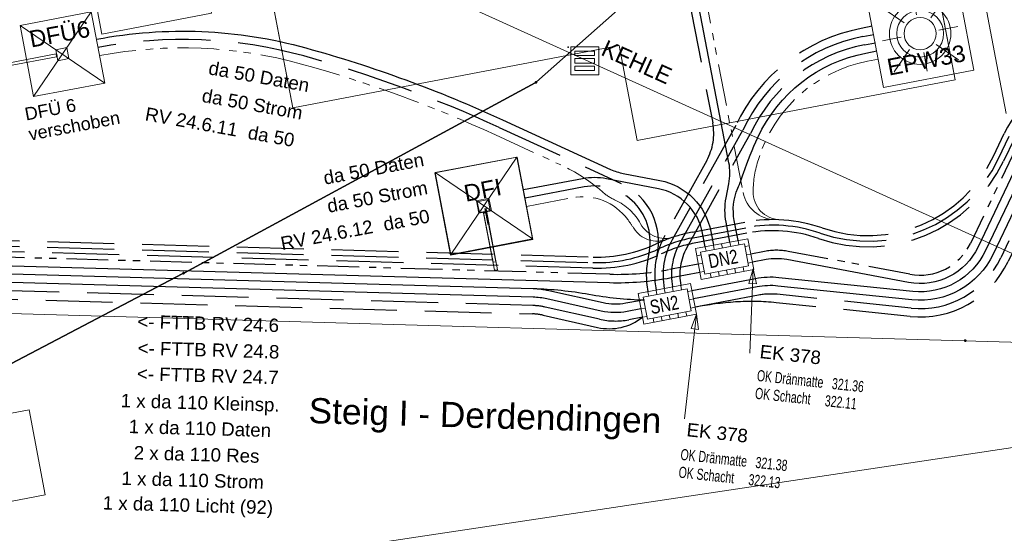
# Model space of a CAD drawing. Extents: x 3503739 to 3504470, y 5375172 to 5375561.
# Tile 95 of 142: x 3504142.92 to 3504160.58, y 5375410.26 to 5375419.48. Entities that reach past the tile are written whole.
import ezdxf

# ---------------------------------------------------------------- set-up
doc = ezdxf.new("R2010")
doc.units = 0
doc.header["$MEASUREMENT"] = 0
for name, pattern in [('2', [3.4, 1.2, -0.5, 1.2, -0.5]), ('237', [1.5, 0.75, -0.18, 0.13, -0.13, 0.13, -0.18]), ('33', [12, 4, -8])]:
    doc.linetypes.add(name, pattern=pattern)
for name, color, linetype in [('$_LISY_$_TMP', 7, 'Continuous'), ('68_BL_STREINLAUF', 7, 'Continuous'), ('_4WP_ALLGEMEIN', 7, 'Continuous'), ('_4WP_KANCADT__', 7, 'Continuous'), ('_4WP_LICHT-KSR', 7, 'Continuous'), ('_4WP_LICHT-LAMPE', 7, 'Continuous'), ('_4WP_STADT-DFI', 7, 'Continuous'), ('_4WP_STADT_DATEN', 7, 'Continuous'), ('_4WP_STADT_FTT1', 7, 'Continuous'), ('_4WP_STADT_KLEIN', 7, 'Continuous'), ('_4WP_STADT_RESER', 7, 'Continuous'), ('_4WP_STADT_SCHAD', 7, 'Continuous'), ('_4WP_STADT_SCHAS', 7, 'Continuous'), ('_4WP_STADT_STROM', 7, 'Continuous'), ('_4WP_STEIGBEZEIC', 7, 'Continuous'), ('K_FLURSTUECKE', 7, 'Continuous'), ('K_GRENZEN-UNABGE', 7, 'Continuous'), ('KMB_AUFBETON', 7, 'Continuous'), ('PUNKTHOEHENATTDEF', 7, 'Continuous'), ('PUNKTNUMMERNATTDEF', 7, 'Continuous'), ('PUNKTSPEZIFIKATION', 7, 'Continuous'), ('X_BE_DFI', 7, 'Continuous')]:
    doc.layers.add(name, color=color, linetype=linetype)
doc.styles.add('178', font='ARIAL.TTF', dxfattribs={"height": 0.24})
doc.styles.add('218', font='TXT', dxfattribs={"height": 0.3})
doc.styles.add('219', font='ARIAL.TTF', dxfattribs={"height": 0.24})
doc.styles.add('29', font='ARIAL.TTF', dxfattribs={"height": 0.43})
doc.styles.add('32', font='TXT', dxfattribs={"width": 0.8, "height": 0.25})
doc.styles.add('404', font='ARIAL.TTF', dxfattribs={"height": 0.23})
doc.styles.add('431', font='ARIAL.TTF', dxfattribs={"height": 0.3})
doc.styles.add('434', font='ARIAL.TTF', dxfattribs={"height": 0.24})
doc.styles.add('436', font='ARIAL.TTF', dxfattribs={"height": 0.24})
doc.styles.add('437', font='ARIAL.TTF', dxfattribs={"height": 0.24})
doc.styles.add('522', font='ARIAL.TTF', dxfattribs={"height": 0.452686})
doc.styles.add('539', font='ARIAL.TTF', dxfattribs={"height": 0.3})
doc.styles.add('55', font='ARIAL.TTF', dxfattribs={"height": 0.24})
doc.styles.add('82', font='TXT', dxfattribs={"width": 0.7, "height": 0.2})

# ---------------------------------------------------------------- blocks, each defined once
blk = doc.blocks.new('LEITSYSTEM_BRA5')
at = {"color": 251, "linetype": 'Continuous', "lineweight": 9}
for points in [[(-0.75, 0.75), (0.75, 0.75), (0.75, -0.75), (-0.75, -0.75), (-0.75, 0.75)], [(-1.02, 0.025), (-0.11, 0.025), (-0.11, -0.025), (-1.02, -0.025), (-1.02, 0.025)], [(-0.11, 0.02), (-0.1, 0.02), (-0.1, -0.02), (-0.11, -0.02), (-0.11, 0.02)], [(-0.1, 0.1), (0.1, 0.1), (0.1, -0.1), (-0.1, -0.1), (-0.1, 0.1)]]:
    blk.add_lwpolyline(points, dxfattribs=at)
blk = doc.blocks.new('WP_LP_1000')
at = {"color": 7, "linetype": 'Continuous', "lineweight": 20}
for p, q in [((0.824994, 0.824994), (-0.824994, 0.824994)), ((-0.824994, 0.824994), (-0.824994, -0.824994)), ((0.824994, 0.824994), (0.824994, -0.824994)), ((0.824994, -0.824994), (-0.824994, -0.824994))]:
    blk.add_line(p, q, dxfattribs=at)
at = {"color": 1, "linetype": 'Continuous', "lineweight": 9}
for p, q in [((-0.587805, 0.587816), (-0.243474, 0.243485)), ((0, 0.344332), (0, 0.688664)), ((0, 0.688664), (0, 0.344332)), ((0.243474, 0.243485), (0.587805, 0.587816)), ((0.243474, 0.243485), (0.587805, 0.587816)), ((-0.344332, 0), (-0.688664, 0)), ((-0.344332, 0), (-0.688664, 0)), ((0.344332, 0), (0.688664, 0)), ((-0.243474, -0.243474), (-0.587805, -0.587805)), ((-0.243474, -0.243474), (-0.587805, -0.587805)), ((0, -0.344332), (0, -0.688664)), ((0, -0.344332), (0, -0.688664)), ((0.243474, -0.243474), (0.587805, -0.587805)), ((0.243474, -0.243474), (0.587805, -0.587805))]:
    blk.add_line(p, q, dxfattribs=at)
at = {"color": 7, "linetype": 'Continuous', "lineweight": 20}
for radius in [0.551356, 0.420182, 0.289007]:
    blk.add_circle((0, 0), radius, dxfattribs=at)
at = {"color": 1, "linetype": 'Continuous', "style": '29'}
blk.add_text('W K', height=0.43, dxfattribs=at).set_placement((-0.364634, 0.607339))
blk = doc.blocks.new('PUNKT')
blk.add_point((0, 0))
at = {"layer": 'PUNKTHOEHENATTDEF', "linetype": 'Continuous', "flags": 1}
blk.add_attdef('PUNKTHOEHE', (1, -0.5), '', height=0.8, dxfattribs=at)
at = {"layer": 'PUNKTNUMMERNATTDEF', "linetype": 'Continuous', "flags": 1}
blk.add_attdef('PUNKTNUMMER', (1, 0.5), '', height=0.8, dxfattribs=at)
at = {"layer": 'PUNKTSPEZIFIKATION', "linetype": 'Continuous', "flags": 1}
blk.add_attdef('PUNKTSPEZIFIKATION', (1, -1.5), '', height=0.8, dxfattribs=at)
blk = doc.blocks.new('809')
at = {"color": 7, "linetype": 'Continuous', "lineweight": 9}
for points in [[(0, 0), (0.5, 0), (0.5, -0.5), (0, -0.5), (0, 0)], [(0.075005, -0.075005), (0.425003, -0.075005), (0.425003, -0.154999), (0.075005, -0.154999), (0.075005, -0.075005)], [(0.075005, -0.290001), (0.075005, -0.209999), (0.425003, -0.209999), (0.425003, -0.290001), (0.075005, -0.290001)], [(0.075005, -0.425003), (0.425003, -0.425003), (0.425003, -0.345001), (0.075005, -0.345001), (0.075005, -0.425003)]]:
    blk.add_lwpolyline(points, dxfattribs=at)
blk = doc.blocks.new('DFI-ANZEIGER')
at = {"color": 7, "linetype": 'Continuous', "lineweight": 20}
for p, q in [((-0.760014, 0.517086), (0.517087, 0.760013)), ((0.517087, 0.760013), (0.760014, -0.517087)), ((-0.517087, -0.760014), (-0.760014, 0.517086)), ((0.760014, -0.517087), (-0.517087, -0.760014))]:
    blk.add_line(p, q, dxfattribs=at)
at = {"color": 250, "linetype": 'Continuous', "lineweight": 9}
for p, q in [((-0.517087, -0.760014), (0.517087, 0.760013)), ((0.760014, -0.517087), (-0.760014, 0.517086))]:
    blk.add_line(p, q, dxfattribs=at)
at = {"color": 251, "linetype": 'Continuous', "lineweight": 9}
for points in [[(-0.079552, -0.116926), (-0.116925, 0.079551), (-0.116925, 0.079551), (0.079552, 0.116925), (0.079552, 0.116925), (0.116925, -0.079552), (0.116925, -0.079552), (-0.079552, -0.116926)], [(-0.079552, -0.116926), (-0.116925, 0.079551), (0.079552, 0.116925), (0.116925, -0.079552), (-0.079552, -0.116926)], [(0.166045, -1.006705), (-0.004004, -0.112735), (0.045115, -0.103391), (0.215164, -0.997362), (0.166045, -1.006705)], [(0.000908, -0.1118), (-0.000961, -0.101976), (-0.000961, -0.101976), (0.038334, -0.094502), (0.038334, -0.094502), (0.040203, -0.104326), (0.040203, -0.104326), (0.000908, -0.1118)], [(0.000908, -0.1118), (-0.000961, -0.101976), (0.038334, -0.094502), (0.040203, -0.104326), (0.000908, -0.1118)]]:
    blk.add_lwpolyline(points, dxfattribs=at)
at = {"color": 254, "linetype": 'Continuous', "lineweight": 9}
blk.add_lwpolyline([(0.166045, -1.006705), (-0.004004, -0.112735), (-0.004004, -0.112735), (0.045115, -0.103391), (0.045115, -0.103391), (0.215164, -0.997362), (0.215164, -0.997362), (0.166045, -1.006705)], dxfattribs=at)
blk = doc.blocks.new('ALG_00093')
at = {"color": 1, "linetype": 'Continuous', "lineweight": 9}
blk.add_lwpolyline([(0, 0), (0.3773, 0.09625), (0.3773, -0.09625), (0, 0)], dxfattribs=at)
blk = doc.blocks.new('10-UNVERMARKT')
at = {"color": 255, "linetype": '33', "lineweight": 9}
blk.add_circle((0, 0), 0.0789, dxfattribs=at)
at = {"color": 252, "linetype": 'Continuous', "lineweight": 20}
blk.add_circle((0, 0), 0.0325, dxfattribs=at)

msp = doc.modelspace()

# ---------------------------------------------------------------- linework, layer by layer
at = {"layer": '_4WP_KANCADT__', "color": 7, "linetype": 'Continuous', "lineweight": 13}
for points in [[(3504144.106, 5375420.744), (3504146.071, 5375421.117), (3504146.36, 5375419.59), (3504144.395, 5375419.217), (3504144.106, 5375420.744)], [(3504141.123, 5375412.105), (3504143.088, 5375412.478), (3504143.377, 5375410.951), (3504141.412, 5375410.578), (3504141.123, 5375412.105)]]:
    msp.add_lwpolyline(points, dxfattribs=at)
at = {"layer": '_4WP_KANCADT__', "color": 1, "linetype": 'Continuous', "lineweight": 20}
for points in [[(3504144.106, 5375420.744), (3504146.071, 5375421.117), (3504146.36, 5375419.59), (3504144.395, 5375419.217), (3504144.106, 5375420.744)], [(3504141.123, 5375412.105), (3504143.088, 5375412.478), (3504143.377, 5375410.951), (3504141.412, 5375410.578), (3504141.123, 5375412.105)]]:
    msp.add_lwpolyline(points, dxfattribs=at)
at = {"layer": '_4WP_LICHT-KSR', "color": 190, "linetype": '2', "lineweight": 30}
for points in [[(3504158.212, 5375419.357), (3504158.016, 5375419.319, 0.238724), (3504155.766, 5375417.58), (3504154.624, 5375415.529, 0.175586), (3504154.483, 5375414.654)], [(3504154.63, 5375414.682, -0.175586), (3504154.755, 5375415.456), (3504155.892, 5375417.497, -0.240527), (3504158.044, 5375419.172), (3504158.241, 5375419.21)], [(3504171.652, 5375416.915), (3504171.456, 5375416.876, -0.068371), (3504171.103, 5375416.854), (3504168.084, 5375417.084, -0.006336), (3504167.604, 5375417.126, -0.04325), (3504164.008, 5375417.799, 0.115444), (3504163.501, 5375417.82), (3504162.327, 5375417.595, 0.238629), (3504161.53, 5375416.98), (3504160.652, 5375415.14, -0.317129), (3504158.893, 5375414.153), (3504156.491, 5375414.4, 0.04283), (3504155.761, 5375414.413, 0.029717), (3504155.035, 5375414.319)], [(3504136.902, 5375414.317), (3504136.852, 5375414.577, -0.644344), (3504138.347, 5375415.63), (3504138.941, 5375415.282, 0.126318), (3504141.689, 5375414.493), (3504152.121, 5375414.199, -0.048182), (3504152.311, 5375414.175), (3504153.287, 5375413.956, 0.226538), (3504154.092, 5375414.141)]]:
    msp.add_lwpolyline(points, format="xyb", dxfattribs=at)
at = {"layer": '_4WP_STADT_DATEN', "color": 7, "linetype": 'Continuous', "lineweight": 30}
for points in [[(3504155.659, 5375415.486), (3504155.591, 5375415.844, -0.095228), (3504155.592, 5375416.278), (3504155.641, 5375416.531, 0.095868), (3504155.642, 5375416.911), (3504154.742, 5375421.592, 0.262187), (3504154.012, 5375422.453), (3504152.068, 5375423.175)], [(3504144.299, 5375419.126, -0.114626), (3504148.055, 5375418.969, -0.040161), (3504151.582, 5375417.68), (3504153.52, 5375416.79, 0.060171), (3504153.748, 5375416.717), (3504154.405, 5375416.591, -0.307479), (3504155.317, 5375415.676), (3504155.364, 5375415.43)], [(3504155.806, 5375415.514), (3504155.738, 5375415.872, -0.148761), (3504155.801, 5375416.451, 0.019335), (3504155.905, 5375416.725, -0.027331), (3504156.161, 5375417.365), (3504156.161, 5375417.365, -0.241084), (3504158.101, 5375418.877), (3504158.297, 5375418.915)], [(3504172.672, 5375417.731, 0.000269), (3504171.722, 5375417.541, -0.06493), (3504170.764, 5375417.475, -0.009373), (3504167.663, 5375417.723, -0.04325), (3504164.169, 5375418.377, 0.115485), (3504163.388, 5375418.409), (3504162.214, 5375418.185, 0.238629), (3504160.988, 5375417.239), (3504160.111, 5375415.399, -0.339993), (3504158.861, 5375414.763), (3504156.679, 5375415.172, 0.093415), (3504156.309, 5375415.172), (3504156.063, 5375415.125)], [(3504134.272, 5375417.287, -0.181497), (3504137.734, 5375416.686), (3504139.244, 5375415.8, 0.126322), (3504141.706, 5375415.093), (3504153.501, 5375414.76, 0.053946), (3504154.605, 5375414.849), (3504155.12, 5375414.946)], [(3504154.036, 5375414.435), (3504153.79, 5375414.389, -0.102395), (3504153.385, 5375414.395), (3504152.41, 5375414.614, 0.048182), (3504152.133, 5375414.649, 1), (3504152.133, 5375414.649), (3504152.133, 5375414.649), (3504141.702, 5375414.943, -0.126322), (3504139.169, 5375415.67), (3504138, 5375416.356, 0.181542), (3504134.329, 5375416.992), (3504133.188, 5375416.776)], [(3504155.217, 5375415.402), (3504155.17, 5375415.648, 0.307479), (3504154.376, 5375416.443), (3504153.447, 5375416.622, 0.094723), (3504153.015, 5375416.623), (3504151.958, 5375416.422)]]:
    msp.add_lwpolyline(points, format="xyb", dxfattribs=at)
at = {"layer": '_4WP_STADT_FTT1', "color": 1, "linetype": '2', "lineweight": 30}
for points in [[(3504154.533, 5375415.537, -0.043428), (3504154.984, 5375415.663), (3504155.927, 5375415.842, -0.130964), (3504157.314, 5375415.741, 0.381904), (3504160.389, 5375417.027), (3504160.582, 5375417.432, -0.238629), (3504162.13, 5375418.627), (3504163.304, 5375418.851, -0.115517), (3504164.29, 5375418.81, 0.043248), (3504167.707, 5375418.171, 0.008614), (3504170.542, 5375417.94, 0.134388), (3504171.834, 5375418.206, -0.068364), (3504172.529, 5375418.447), (3504173.132, 5375418.567, -0.224175), (3504175.204, 5375418.052, 0.147643), (3504176.539, 5375417.5), (3504179.756, 5375417.182, 0.131652), (3504181.032, 5375417.393), (3504183.964, 5375418.719, 0.344875), (3504185.391, 5375421.451), (3504183.872, 5375429.672)], [(3504132.02, 5375417.346, -0.119934), (3504133.183, 5375417.874), (3504134.126, 5375418.053, -0.129681), (3504136.136, 5375417.911, -0.050629), (3504137.962, 5375417.074), (3504139.472, 5375416.188, 0.126318), (3504141.719, 5375415.543), (3504153.207, 5375415.219, 0.117288), (3504154.34, 5375415.455, -0.019462), (3504154.533, 5375415.537)], [(3504120.859, 5375413), (3504125.089, 5375413.805, 0.124247), (3504129.571, 5375415.889, -0.089269), (3504131.371, 5375416.883, 0.084808), (3504132.082, 5375417.268, -0.119934), (3504133.202, 5375417.776), (3504134.145, 5375417.955, -0.129681), (3504136.104, 5375417.816, -0.050281), (3504137.899, 5375416.995), (3504139.422, 5375416.102, 0.126318), (3504141.716, 5375415.443), (3504153.204, 5375415.119, 0.117146), (3504154.381, 5375415.364, -0.063144), (3504155.003, 5375415.565), (3504155.946, 5375415.744, -0.130833), (3504157.28, 5375415.647, 0.382117), (3504160.479, 5375416.984), (3504160.672, 5375417.389, -0.238675)], [(3504160.763, 5375417.346), (3504160.569, 5375416.941, -0.381904), (3504157.248, 5375415.552, 0.130963), (3504155.964, 5375415.646), (3504155.021, 5375415.467, 0.062943), (3504154.425, 5375415.274, -0.117288), (3504153.201, 5375415.019), (3504141.713, 5375415.343, -0.126318), (3504139.371, 5375416.015), (3504137.861, 5375416.902, 0.050627), (3504136.071, 5375417.722, 0.129681), (3504134.163, 5375417.856), (3504133.22, 5375417.678, 0.119934), (3504132.144, 5375417.189, -0.084808), (3504131.403, 5375416.788, 0.089269), (3504129.634, 5375415.812, -0.124247), (3504125.107, 5375413.707), (3504120.877, 5375412.901, -0.061661)]]:
    msp.add_lwpolyline(points, format="xyb", dxfattribs=at)
at = {"layer": '_4WP_STADT_FTT1', "color": 1, "linetype": '237', "lineweight": 20}
for points in [[(3504152.12, 5375423.315), (3504154.065, 5375422.594, -0.262187), (3504154.889, 5375421.621), (3504155.897, 5375416.375, 0.354857), (3504156.476, 5375415.889)], [(3504144.355, 5375418.831, -0.114626), (3504147.975, 5375418.68, -0.040161), (3504151.457, 5375417.408), (3504152.626, 5375416.871, -0.071652), (3504153.367, 5375416.392, 0.070813), (3504153.603, 5375416.239, -0.159956), (3504154.059, 5375415.813, 0.360126), (3504154.652, 5375415.578)], [(3504158.325, 5375418.768), (3504158.129, 5375418.73, 0.278217), (3504156.171, 5375416.971, 0.073392), (3504156.076, 5375416.395, 0.40593), (3504156.553, 5375415.887)], [(3504152.014, 5375416.128), (3504152.834, 5375416.283, -0.288647), (3504153.826, 5375415.893, -0.015668), (3504153.936, 5375415.734, 0.353769), (3504154.533, 5375415.537)]]:
    msp.add_lwpolyline(points, format="xyb", dxfattribs=at)
at = {"layer": '_4WP_STADT_KLEIN', "color": 3, "linetype": '237', "lineweight": 30}
for points in [[(3504172.642, 5375417.878, 0.000269), (3504171.693, 5375417.688, -0.06493), (3504170.773, 5375417.625, -0.009373), (3504167.678, 5375417.872, -0.04325), (3504164.209, 5375418.521, 0.115493), (3504163.36, 5375418.556), (3504162.186, 5375418.332, 0.238629), (3504160.853, 5375417.303), (3504159.975, 5375415.463, -0.339993), (3504158.889, 5375414.911), (3504156.707, 5375415.32, 0.093423), (3504156.281, 5375415.319), (3504156.035, 5375415.272)], [(3504155.092, 5375415.093), (3504154.577, 5375414.996, -0.053946), (3504153.505, 5375414.91), (3504141.711, 5375415.243, -0.126318), (3504139.32, 5375415.929), (3504137.81, 5375416.816, 0.181501), (3504134.244, 5375417.434)]]:
    msp.add_lwpolyline(points, format="xyb", dxfattribs=at)
at = {"layer": '_4WP_STADT_RESER', "color": 7, "linetype": 'Continuous', "lineweight": 30}
for points in [[(3504171.593, 5375417.209, -0.113061), (3504170.581, 5375417.238, 0.04443), (3504169.56, 5375417.407, -0.00577), (3504167.648, 5375417.574, -0.04325), (3504164.129, 5375418.232, 0.115476), (3504163.416, 5375418.262), (3504162.243, 5375418.037, 0.238629), (3504161.124, 5375417.174), (3504160.246, 5375415.334, -0.317129), (3504158.939, 5375414.601), (3504156.538, 5375414.848, 0.072637), (3504156.119, 5375414.83), (3504154.979, 5375414.614)], [(3504171.593, 5375417.209), (3504171.397, 5375417.17, -0.068371), (3504171.125, 5375417.154), (3504168.106, 5375417.383, -0.006246), (3504167.634, 5375417.424, -0.04325), (3504164.089, 5375418.088, 0.115466), (3504163.444, 5375418.114), (3504162.271, 5375417.89, 0.238629), (3504161.259, 5375417.109), (3504160.381, 5375415.269, -0.317129), (3504158.924, 5375414.451), (3504156.522, 5375414.699, 0.072637), (3504156.147, 5375414.683), (3504155.007, 5375414.467)], [(3504154.064, 5375414.288), (3504153.818, 5375414.241, -0.102394), (3504153.352, 5375414.249), (3504152.377, 5375414.468, 0.048182), (3504152.129, 5375414.499), (3504141.698, 5375414.793, -0.126318), (3504139.093, 5375415.541), (3504137.924, 5375416.227, 0.181411), (3504134.36, 5375416.845), (3504133.216, 5375416.628)], [(3504154.128, 5375414.443, -0.037452), (3504153.131, 5375414.546, 0.037448), (3504152.133, 5375414.649)]]:
    msp.add_lwpolyline(points, format="xyb", dxfattribs=at)
at = {"layer": '_4WP_STADT_SCHAD', "color": 7, "linetype": 'Continuous', "lineweight": 20}
for p, q in [((3504155.231, 5375415.324), (3504155.217, 5375415.402)), ((3504155.379, 5375415.351), (3504155.364, 5375415.43)), ((3504155.526, 5375415.379), (3504155.511, 5375415.458)), ((3504155.674, 5375415.407), (3504155.659, 5375415.486)), ((3504155.821, 5375415.435), (3504155.806, 5375415.514)), ((3504156.007, 5375415.42), (3504155.928, 5375415.405)), ((3504155.142, 5375415.256), (3504155.064, 5375415.241)), ((3504156.035, 5375415.272), (3504155.956, 5375415.257)), ((3504155.17, 5375415.108), (3504155.092, 5375415.093)), ((3504155.91, 5375414.964), (3504155.895, 5375415.042)), ((3504156.063, 5375415.125), (3504155.984, 5375415.11)), ((3504155.198, 5375414.961), (3504155.12, 5375414.946)), ((3504155.321, 5375414.852), (3504155.306, 5375414.931)), ((3504155.468, 5375414.88), (3504155.453, 5375414.958)), ((3504155.616, 5375414.908), (3504155.601, 5375414.986)), ((3504155.763, 5375414.936), (3504155.748, 5375415.014))]:
    msp.add_line(p, q, dxfattribs=at)
at = {"layer": '_4WP_STADT_SCHAD', "color": 1, "linetype": 'Continuous', "lineweight": 13}
msp.add_line((3504156.079, 5375415.007), (3504156.017, 5375413.494), dxfattribs=at)
at = {"layer": '_4WP_STADT_SCHAD', "color": 7, "linetype": 'Continuous', "lineweight": 20}
for points in [[(3504155.04, 5375415.369, 0), (3504155.144, 5375414.818, 0), (3504155.458, 5375414.878, 0), (3504156.087, 5375414.997, 0), (3504155.983, 5375415.547, 0), (3504155.04, 5375415.369, 0)], [(3504155.133, 5375415.305, 0), (3504155.208, 5375414.912, 0), (3504155.994, 5375415.061, 0), (3504155.919, 5375415.454, 0), (3504155.133, 5375415.305, 0)]]:
    msp.add_polyline3d(points, dxfattribs=at)
at = {"layer": '_4WP_STADT_SCHAS', "color": 7, "linetype": 'Continuous', "lineweight": 20}
for p, q in [((3504154.645, 5375414.603), (3504154.631, 5375414.681)), ((3504154.793, 5375414.63), (3504154.778, 5375414.71)), ((3504154.203, 5375414.518), (3504154.189, 5375414.595)), ((3504154.351, 5375414.545), (3504154.336, 5375414.624)), ((3504154.498, 5375414.574), (3504154.483, 5375414.652)), ((3504154.979, 5375414.614), (3504154.901, 5375414.599)), ((3504154.115, 5375414.45), (3504154.036, 5375414.435)), ((3504155.007, 5375414.467), (3504154.928, 5375414.452)), ((3504154.064, 5375414.288), (3504154.142, 5375414.303)), ((3504154.17, 5375414.155), (3504154.092, 5375414.141)), ((3504154.444, 5375414.075), (3504154.429, 5375414.154)), ((3504154.588, 5375414.102), (3504154.573, 5375414.181)), ((3504154.738, 5375414.131), (3504154.723, 5375414.209)), ((3504154.886, 5375414.159), (3504154.871, 5375414.237)), ((3504155.035, 5375414.319), (3504154.956, 5375414.304)), ((3504154.296, 5375414.047), (3504154.281, 5375414.126))]:
    msp.add_line(p, q, dxfattribs=at)
at = {"layer": '_4WP_STADT_SCHAS', "color": 1, "linetype": 'Continuous', "lineweight": 13}
msp.add_line((3504155.059, 5375414.192), (3504154.846, 5375412.317), dxfattribs=at)
at = {"layer": '_4WP_STADT_SCHAS', "color": 7, "linetype": 'Continuous', "lineweight": 20}
for points in [[(3504154.012, 5375414.563, 0), (3504154.116, 5375414.013, 0), (3504155.059, 5375414.192, 0), (3504154.955, 5375414.742, 0), (3504154.012, 5375414.563, 0)], [(3504154.105, 5375414.499, 0), (3504154.18, 5375414.106, 0), (3504154.966, 5375414.255, 0), (3504154.891, 5375414.648, 0), (3504154.105, 5375414.499, 0)]]:
    msp.add_polyline3d(points, dxfattribs=at)
at = {"layer": '_4WP_STADT_STROM', "color": 3, "linetype": '2', "lineweight": 30}
for points in [[(3504152.015, 5375423.034), (3504153.96, 5375422.313, -0.262187), (3504154.594, 5375421.564), (3504155.352, 5375417.624, -0.176241), (3504155.243, 5375416.949), (3504154.493, 5375415.602, 0.069185), (3504154.349, 5375415.229, 0.105123), (3504154.336, 5375414.626)], [(3504144.327, 5375418.979, -0.114626), (3504148.015, 5375418.825, -0.040161), (3504151.52, 5375417.544), (3504153.71, 5375416.538, -0.357055), (3504154.349, 5375415.229)], [(3504154.778, 5375414.71, -0.175585), (3504154.886, 5375415.383), (3504156.028, 5375417.434, -0.240527), (3504158.072, 5375419.025), (3504158.269, 5375419.062)], [(3504171.623, 5375417.062), (3504171.426, 5375417.023, -0.068371), (3504171.114, 5375417.004), (3504168.095, 5375417.233, -0.006291), (3504167.619, 5375417.275, -0.04325), (3504164.049, 5375417.943, 0.115456), (3504163.472, 5375417.967), (3504162.299, 5375417.743, 0.238629), (3504161.394, 5375417.045), (3504160.517, 5375415.205, -0.317129), (3504158.909, 5375414.302), (3504156.507, 5375414.55, 0.072637), (3504156.175, 5375414.535), (3504155.035, 5375414.319)], [(3504154.092, 5375414.141), (3504153.846, 5375414.094, -0.102394), (3504153.319, 5375414.103), (3504152.344, 5375414.322, 0.048182), (3504152.125, 5375414.349), (3504141.694, 5375414.643, -0.126318), (3504139.017, 5375415.412), (3504137.848, 5375416.097, 0.181403), (3504134.388, 5375416.698), (3504133.244, 5375416.481)], [(3504154.188, 5375414.598, -0.105123), (3504154.203, 5375415.264, 0.543043), (3504153.043, 5375416.476), (3504151.986, 5375416.275)]]:
    msp.add_lwpolyline(points, format="xyb", dxfattribs=at)
at = {"layer": 'K_FLURSTUECKE', "color": 252, "linetype": 'Continuous', "lineweight": 30}
for p, q in [((3504165.028, 5375429.76), (3504152.192, 5375418.36)), ((3504152.192, 5375418.36), (3504165.028, 5375429.76)), ((3504165.028, 5375429.76), (3504152.192, 5375418.36)), ((3504152.192, 5375418.36), (3504165.028, 5375429.76)), ((3504152.166, 5375418.342), (3504145.874, 5375414.938)), ((3504145.874, 5375414.938), (3504152.166, 5375418.342)), ((3504152.166, 5375418.342), (3504145.874, 5375414.938)), ((3504145.874, 5375414.938), (3504152.166, 5375418.342)), ((3504145.846, 5375414.923), (3504136.974, 5375410.267)), ((3504136.974, 5375410.267), (3504145.846, 5375414.923)), ((3504145.846, 5375414.923), (3504136.974, 5375410.267)), ((3504136.974, 5375410.267), (3504145.846, 5375414.923))]:
    msp.add_line(p, q, dxfattribs=at)
at = {"layer": 'KMB_AUFBETON', "color": 40, "linetype": 'Continuous', "lineweight": 9}
for p, q in [((3504160.473, 5375418.543), (3504159.09, 5375425.791)), ((3504147.817, 5375417.893), (3504146.76, 5375423.437)), ((3504159.034, 5375421.882), (3504159.699, 5375418.395)), ((3504153.672, 5375419.01), (3504147.817, 5375417.893)), ((3504153.997, 5375417.308), (3504153.672, 5375419.01)), ((3504159.699, 5375418.395), (3504153.997, 5375417.308)), ((3504160.616, 5375417.792), (3504160.473, 5375418.543)), ((3504139.915, 5375414.288), (3504160.906, 5375413.685))]:
    msp.add_line(p, q, dxfattribs=at)
at = {"layer": 'KMB_AUFBETON', "color": 1, "linetype": 'Continuous', "lineweight": 9}
msp.add_line((3504140.14, 5375424.621), (3504165.987, 5375412.893), dxfattribs=at)
at = {"layer": 'KMB_AUFBETON', "color": 212, "linetype": 'Continuous', "lineweight": 9}
msp.add_line((3504070.287, 5375398.234), (3504177.964, 5375414.388), dxfattribs=at)
at = {"layer": 'KMB_AUFBETON', "color": 92, "linetype": 'Continuous', "lineweight": 9}
msp.add_line((3504139.915, 5375414.288), (3504160.906, 5375413.685), dxfattribs=at)
msp.add_polyline3d([(3504146.76, 5375423.437, 0), (3504147.817, 5375417.893, 0), (3504153.672, 5375419.01, 0), (3504153.997, 5375417.308, 0), (3504159.699, 5375418.395, 0), (3504159.034, 5375421.882, 0), (3504152.673, 5375424.56, 0)], dxfattribs=at)

# ---------------------------------------------------------------- block references
at = {"layer": '$_LISY_$_TMP', "color": 7, "xscale": 0.699999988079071, "yscale": 0.699999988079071}
for p, rotation in [((3504156.079, 5375415.007), 267.6447990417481), ((3504155.059, 5375414.192), 263.5021636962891)]:
    msp.add_blockref('ALG_00093', p, dxfattribs=dict(at, rotation=rotation))
at = {"layer": '68_BL_STREINLAUF', "color": 7}
for name, p in [('PUNKT', (3504152.761, 5375418.983)), ('809', (3504152.806, 5375418.988))]:
    msp.add_blockref(name, p, dxfattribs=at)
at = {"layer": '_4WP_LICHT-LAMPE', "color": 7, "rotation": 10.77300109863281}
msp.add_blockref('WP_LP_1000', (3504159.072, 5375419.226), dxfattribs=at)
at = {"layer": '_4WP_STADT-DFI', "color": 7, "rotation": -90}
msp.add_blockref('DFI-ANZEIGER', (3504143.686, 5375418.857), dxfattribs=at)
at = {"layer": '_4WP_STADT-DFI', "color": 7, "xscale": 1.149999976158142, "yscale": 1.149999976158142}
msp.add_blockref('DFI-ANZEIGER', (3504151.246, 5375416.138), dxfattribs=at)
at = {"layer": 'K_GRENZEN-UNABGE', "color": 252, "xscale": 0.2, "yscale": 0.2}
for p in [(3504152.18, 5375418.35), (3504152.18, 5375418.35), (3504145.86, 5375414.93), (3504145.86, 5375414.93), (3504159.88, 5375413.72), (3504159.88, 5375413.72)]:
    msp.add_blockref('10-UNVERMARKT', p, dxfattribs=at)
at = {"layer": 'K_GRENZEN-UNABGE', "color": 252}
for p in [(3504152.18, 5375418.35), (3504152.18, 5375418.35), (3504145.86, 5375414.93), (3504145.86, 5375414.93), (3504159.88, 5375413.72), (3504159.88, 5375413.72)]:
    msp.add_blockref('PUNKT', p, dxfattribs=at)
at = {"layer": 'X_BE_DFI', "color": 7, "rotation": 100.7700073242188}
msp.add_blockref('LEITSYSTEM_BRA5', (3504151.245, 5375416.132), dxfattribs=at)

# ---------------------------------------------------------------- texts
at = {"layer": '_4WP_ALLGEMEIN', "color": 1, "linetype": 'Continuous', "style": '404'}
for s, p in [('DFÜ 6', (3504143.035, 5375417.666)), ('verschoben', (3504143.104, 5375417.305))]:
    msp.add_text(s, height=0.23, rotation=10.7221, dxfattribs=at).set_placement(p)
at = {"layer": '_4WP_LICHT-KSR', "color": 190, "linetype": 'Continuous', "style": '55'}
msp.add_text('1 x da 110 Licht (92)', height=0.24, rotation=358.3846, dxfattribs=at).set_placement((3504144.407, 5375410.692))
at = {"layer": '_4WP_LICHT-LAMPE', "color": 190, "linetype": 'Continuous', "style": '431'}
msp.add_text('EPW33', height=0.3, rotation=10.77, dxfattribs=at).set_placement((3504158.512, 5375418.471))
at = {"layer": '_4WP_STADT-DFI', "color": 7, "linetype": 'Continuous', "style": '539'}
for s, rotation, p in [('DFÜ6', 10.4715, (3504143.125, 5375418.975)), ('DFI', 10.904, (3504150.922, 5375416.209)), ('I', 10.904, (3504151.274, 5375415.788))]:
    msp.add_text(s, height=0.3, rotation=rotation, dxfattribs=at).set_placement(p)
at = {"layer": '_4WP_STADT_DATEN', "color": 7, "linetype": 'Continuous', "style": '434'}
for s, rotation, p in [('da 50 Daten', 349.8552, (3504146.293, 5375418.498)), ('da 50 Daten', 10.747, (3504148.394, 5375416.515)), ('1 x da 110 Daten', 358.3752, (3504144.874, 5375412.062))]:
    msp.add_text(s, height=0.24, rotation=rotation, dxfattribs=at).set_placement(p)
at = {"layer": '_4WP_STADT_FTT1', "color": 1, "linetype": 'Continuous', "style": '178'}
for s, rotation, p in [('RV 24.6.11', 349.8552, (3504145.156, 5375417.673)), ('da 50', 349.8552, (3504146.999, 5375417.341)), ('da 50', 10.747, (3504149.467, 5375415.686)), ('RV 24.6.12', 10.747, (3504147.627, 5375415.34)), ('<- FTTB RV 24.6', 358.3846, (3504145.027, 5375413.944)), ('<- FTTB RV 24.8', 358.3846, (3504145.033, 5375413.469)), ('<- FTTB RV 24.7', 358.3846, (3504145.02, 5375413.009))]:
    msp.add_text(s, height=0.24, rotation=rotation, dxfattribs=at).set_placement(p)
at = {"layer": '_4WP_STADT_KLEIN', "color": 7, "linetype": 'Continuous', "style": '434'}
msp.add_text('1 x da 110 Kleinsp.', height=0.24, rotation=358.3846, dxfattribs=at).set_placement((3504144.729, 5375412.526))
at = {"layer": '_4WP_STADT_RESER', "color": 7, "linetype": 'Continuous', "style": '437'}
msp.add_text('2 x da 110 Res', height=0.24, rotation=358.3846, dxfattribs=at).set_placement((3504144.963, 5375411.591))
at = {"layer": '_4WP_STADT_SCHAD', "color": 7, "linetype": 'Continuous', "style": '32', "width": 0.8}
msp.add_text('DN2', height=0.25, rotation=10.7362, dxfattribs=at).set_placement((3504155.298, 5375415.015))
at = {"layer": '_4WP_STADT_SCHAD', "color": 1, "linetype": 'Continuous', "style": '436'}
msp.add_text('EK 378', height=0.24, rotation=353.8962, dxfattribs=at).set_placement((3504156.185, 5375413.408))
at = {"layer": '_4WP_STADT_SCHAS', "color": 7, "linetype": 'Continuous', "style": '32', "width": 0.8}
msp.add_text('SN2', height=0.25, rotation=10.7362, dxfattribs=at).set_placement((3504154.252, 5375414.192))
at = {"layer": '_4WP_STADT_SCHAS', "color": 1, "linetype": 'Continuous', "style": '82', "width": 0.7}
for s, p in [('OK Dränmatte   321.36', (3504156.137, 5375412.997)), ('OK Schacht     322.11', (3504156.103, 5375412.679)), ('OK Dränmatte   321.38', (3504154.766, 5375411.582)), ('OK Schacht     322.13', (3504154.732, 5375411.264))]:
    msp.add_text(s, height=0.2, rotation=353.8962, dxfattribs=at).set_placement(p)
at = {"layer": '_4WP_STADT_SCHAS', "color": 1, "linetype": 'Continuous', "style": '436'}
msp.add_text('EK 378', height=0.24, rotation=353.8962, dxfattribs=at).set_placement((3504154.874, 5375412.006))
at = {"layer": '_4WP_STADT_STROM', "color": 7, "linetype": 'Continuous', "style": '219'}
for s, rotation, p in [('da 50 Strom', 349.8552, (3504146.174, 5375418.003)), ('da 50 Strom', 10.747, (3504148.46, 5375416.011)), ('1 x da 110 Strom', 358.3846, (3504144.744, 5375411.133))]:
    msp.add_text(s, height=0.24, rotation=rotation, dxfattribs=at).set_placement(p)
at = {"layer": '_4WP_STEIGBEZEIC', "color": 250, "linetype": 'Continuous', "style": '522'}
msp.add_text('Steig I - Derdendingen', height=0.45269, rotation=358.3533, dxfattribs=at).set_placement((3504148.098, 5375412.241))
at = {"layer": 'KMB_AUFBETON', "color": 1, "linetype": 'Continuous', "style": '218'}
msp.add_text('KEHLE', height=0.3, rotation=-24.2426, dxfattribs=at).set_placement((3504153.328, 5375418.849))

doc.saveas('drawing.dxf')
